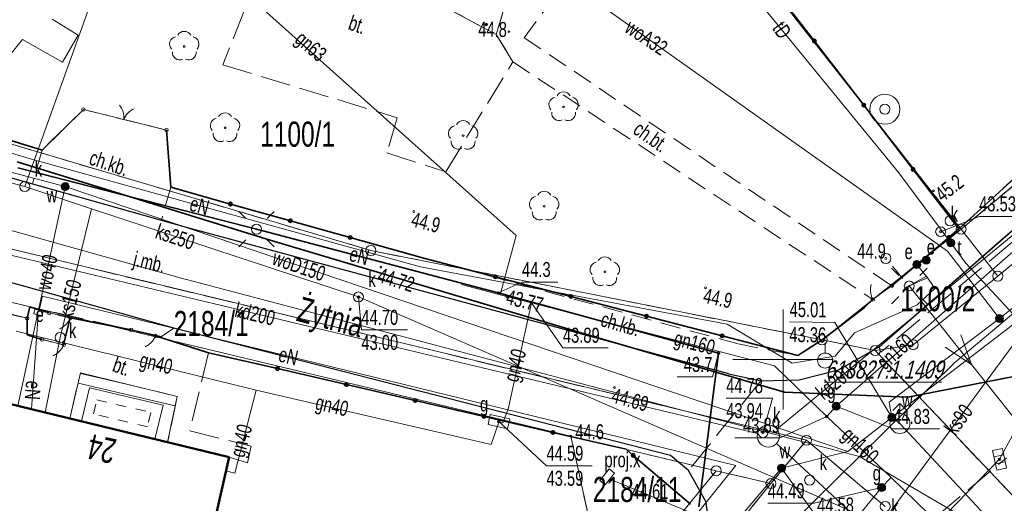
# Model space of a CAD drawing. Header units: millimetres. Extents: x 6552798 to 6553858, y 5859376 to 5860252.
# Tile 34 of 43: x 6553462 to 6553511, y 5860043 to 5860067. Entities that reach past the tile are written whole.
import ezdxf
from ezdxf.enums import TextEntityAlignment as Align

# ---------------------------------------------------------------- set-up
doc = ezdxf.new("R2010")
doc.units = ezdxf.units.MM
for name, pattern in [('1', [0]), ('1_1', [0]), ('1_OTDI', [0]), ('1_OTKC', [1.5, 1, -0.5]), ('1_OTKJ', [2, 1.5, -0.5]), ('1_OTKK', [0]), ('1_OTKU', [2, 1.5, -0.5]), ('2_1', [0]), ('2_EGBJ', [0]), ('2_EGBS', [0]), ('2_EGBU_A', [0]), ('2_EGBW', [0]), ('2_EGBW_W', [1, 0.5, -0.5]), ('3_SUEP_A', [0]), ('3_SUES', [0]), ('3_SUGP', [0]), ('3_SUKP', [0]), ('3_SULO', [0]), ('3_SUPK', [0]), ('3_SUTP_A', [0]), ('3_SUUP_P', [0]), ('3_SUWP', [0]), ('GDE', [0]), ('GUK', [2, 1.5, -0.5])]:
    doc.linetypes.add(name, pattern=pattern)
for name, color, linetype, lineweight in [('BANK_OSNOW_T_0', 7, 'Continuous', 18), ('BANK_OSNOW_T_1', 7, 'Continuous', 18), ('Dzialki', 7, 'GDE', 18), ('EADTD_T_0', 7, 'Continuous', 25), ('EGBB_L_0', 7, '2_EGBU_A', 50), ('EGBE_L_1', 7, '2_EGBW', 18), ('EGBE_L_3', 7, '2_EGBS', 18), ('EGBE_L_6', 7, '2_EGBJ', 18), ('Kontury', 3, 'GUK', 18), ('Numery_dzialek', 7, 'Continuous', 13), ('OTD_L_14', 7, '1_OTDI', 18), ('OTK_E_T_0', 7, 'Continuous', 0), ('OTK_E_T_1', 7, 'Continuous', 0), ('OTK_E_T_3', 7, 'Continuous', 0), ('OTK_E_T_8', 7, 'Continuous', 25), ('OTK_L_0', 7, '1_OTKJ', 18), ('OTK_L_1', 7, '1_OTKK', 25), ('OTK_L_18', 7, '1_1', 18), ('OTK_L_2', 7, '1_OTKC', 18), ('OTK_L_4', 7, '1_OTKU', 18), ('OTO_L_0', 7, 'Continuous', 35), ('OTO_L_1', 7, 'Continuous', 18), ('OTO_L_2', 7, 'Continuous', 18), ('OTR_T_0', 7, 'Continuous', 18), ('OTR_T_1', 7, 'Continuous', 18), ('OTZ_T_0', 3, 'Continuous', 18), ('P_SUL_L_0', 7, '3_SUUP_P', 18), ('P_SUP_E_T_5', 7, 'Continuous', 0), ('P_SUP_T_4', 7, 'Continuous', 18), ('Podzial_sekcyjny_krzyze', 7, '1', 0), ('Punkty', 7, 'Continuous', 18), ('SUE_E_T_1', 1, 'Continuous', 0), ('SUE_E_T_3', 1, 'Continuous', 0), ('SUE_L_1', 1, '3_SUES', 18), ('SUE_T_3', 7, 'Continuous', 18), ('SUE_T_6', 1, 'Continuous', 18), ('SUEP_E_T_0', 1, 'Continuous', 0), ('SUEP_L_0', 1, '3_SUEP_A', 18), ('SUER_T_0', 1, 'Continuous', 18), ('SUG_E_T_1', 52, 'Continuous', 0), ('SUG_E_T_4', 52, 'Continuous', 0), ('SUG_T_0', 52, 'Continuous', 18), ('SUG_T_2', 52, 'Continuous', 18), ('SUGP_E_T_0', 52, 'Continuous', 0), ('SUGP_L_0', 52, '3_SUGP', 18), ('SUGR_T_0', 52, 'Continuous', 18), ('SUK_E_T_4', 34, 'Continuous', 0), ('SUK_T_1', 34, 'Continuous', 18), ('SUK_T_3', 34, 'Continuous', 18), ('SUKP_E_T_0', 34, 'Continuous', 0), ('SUKP_L_0', 34, '3_SUKP', 18), ('SUKR_T_0', 34, 'Continuous', 18), ('SUL_L_1', 7, '3_SULO', 35), ('SUP_E_T_1', 7, 'Continuous', 0), ('SUP_L_1', 7, '3_SUPK', 18), ('SUP_T_2', 7, 'Continuous', 18), ('SUP_T_4', 7, 'Continuous', 18), ('SUT_E_T_2', 30, 'Continuous', 0), ('SUT_T_2', 30, 'Continuous', 18), ('SUTP_E_T_0', 30, 'Continuous', 0), ('SUTP_L_0', 30, '3_SUTP_A', 18), ('SUW_E_T_2', 5, 'Continuous', 0), ('SUW_T_2', 5, 'Continuous', 18), ('SUW_T_3', 5, 'Continuous', 18), ('SUW_T_5', 5, 'Continuous', 18), ('SUWP_E_T_0', 5, 'Continuous', 0), ('SUWP_L_0', 5, '3_SUWP', 18), ('SUWR_T_0', 5, 'Continuous', 18)]:
    doc.layers.add(name, color=color, linetype=linetype, lineweight=lineweight)
doc.styles.get("Standard").update_dxf_attribs({"font": 'arial.ttf'})

# ---------------------------------------------------------------- blocks, each defined once
blk = doc.blocks.new('GRT')
at = {"linetype": 'Continuous'}
blk.add_circle((0, 0), 0.25, dxfattribs=at)
blk = doc.blocks.new('GRO')
at = {"linetype": 'Continuous'}
blk.add_circle((0, 0), 0.045, dxfattribs=at)
blk = doc.blocks.new('OSM')
at = {"linetype": 'Continuous'}
blk.add_line((0, 0.375), (0, 0.875), dxfattribs=at)
blk.add_circle((0, 0), 0.375, dxfattribs=at)
blk = doc.blocks.new('2_OTRN')
at = {"linetype": 'Continuous'}
blk.add_circle((0, 0), 0.045, dxfattribs=at)
blk = doc.blocks.new('2_OTRS')
at = {"linetype": 'Continuous'}
blk.add_circle((0, 0), 0.045, dxfattribs=at)
blk = doc.blocks.new('2_OTZL')
at = {"linetype": 'Continuous'}
blk.add_circle((0, 0), 0.045, dxfattribs=at)
for centre, start, end in [((0, 0.375), 30.1401, 149.8599), ((-0.357, 0.116), 102.1445, 221.86), ((0.357, 0.116), 318.14, 77.8555), ((-0.22, -0.303), 174.1482, 293.8542), ((0.22, -0.303), 246.1458, 5.8518)]:
    blk.add_arc(centre, 0.375, start, end, dxfattribs=at)
blk = doc.blocks.new('3_EGBW14_W')
at = {"linetype": 'Continuous'}
for radius in [0.06, 0.055, 0.05, 0.045, 0.04, 0.035, 0.03, 0.025, 0.02, 0.015, 0.01, 0.005]:
    blk.add_circle((0, 0), radius, dxfattribs=at)
blk = doc.blocks.new('4_SUPW_B')
at = {"linetype": 'Continuous'}
for p, q in [((0.375, 0.175), (-0.375, 0.175)), ((-0.375, 0.175), (-0.375, -0.175)), ((0.375, -0.175), (0.375, 0.175)), ((-0.375, -0.175), (0.375, -0.175))]:
    blk.add_line(p, q, dxfattribs=at)
blk = doc.blocks.new('4_SUEO_W')
at = {"linetype": 'Continuous'}
for p, q in [((-0.53035, 0.53035), (-0.8839, 0.8839)), ((0.53035, 0.53035), (0.8839, 0.8839)), ((-0.53035, -0.53035), (-0.8839, -0.8839)), ((0.53035, -0.53035), (0.8839, -0.8839))]:
    blk.add_line(p, q, dxfattribs=at)
blk.add_circle((0, 0), 0.025, dxfattribs=at)
blk = doc.blocks.new('4_SUPP')
at = {"linetype": 'Continuous'}
blk.add_circle((0, 0), 0.25, dxfattribs=at)
blk = doc.blocks.new('4_SUEU')
at = {"linetype": 'Continuous'}
for radius in [0.2, 0.175, 0.15, 0.125, 0.1, 0.075, 0.05, 0.025, 0.00715]:
    blk.add_circle((0, 0), radius, dxfattribs=at)
blk = doc.blocks.new('4_SUPS')
at = {"linetype": 'Continuous'}
blk.add_circle((0, 0), 0.0625, dxfattribs=at)
blk = doc.blocks.new('4_SUGS')
at = {"linetype": 'Continuous'}
for p, q in [((0.5, 0.25), (-0.5, 0.25)), ((-0.5, 0.25), (-0.5, -0.25)), ((0.5, -0.25), (0.5, 0.25)), ((-0.5, -0.25), (0.5, -0.25))]:
    blk.add_line(p, q, dxfattribs=at)
blk = doc.blocks.new('4_SUGW')
at = {"linetype": 'Continuous'}
for radius in [0.2, 0.175, 0.15, 0.125, 0.1, 0.075, 0.05, 0.025, 0.00715]:
    blk.add_circle((0, 0), radius, dxfattribs=at)
blk = doc.blocks.new('4_SUKK')
at = {"linetype": 'Continuous'}
for p, q in [((-0.5, -0.25), (-0.5, 0.25)), ((-0.5, 0.25), (0.5, 0.25)), ((-0.175, 0.25), (-0.175, -0.25)), ((0.175, 0.25), (0.175, -0.25)), ((0.5, 0.25), (0.5, -0.25)), ((0.5, -0.25), (-0.5, -0.25))]:
    blk.add_line(p, q, dxfattribs=at)
blk = doc.blocks.new('4_SUKS')
at = {"linetype": 'Continuous'}
blk.add_circle((0, 0), 0.25, dxfattribs=at)
blk = doc.blocks.new('4_SUPW')
at = {"linetype": 'Continuous'}
blk.add_circle((0, 0), 0.25, dxfattribs=at)
blk = doc.blocks.new('4_SUTU')
at = {"linetype": 'Continuous'}
for radius in [0.2, 0.175, 0.15, 0.125, 0.1, 0.075, 0.05, 0.025, 0.00715]:
    blk.add_circle((0, 0), radius, dxfattribs=at)
blk = doc.blocks.new('4_SUWH')
at = {"linetype": 'Continuous'}
for p, q in [((0, 1), (-0.35355, 0.64645)), ((0, 1), (0.35355, 0.64645)), ((0, 0.5), (0, 1))]:
    blk.add_line(p, q, dxfattribs=at)
blk.add_circle((0, 0), 0.5, dxfattribs=at)
blk = doc.blocks.new('4_SUWS')
at = {"linetype": 'Continuous'}
for radius in [0.75, 0.25]:
    blk.add_circle((0, 0), radius, dxfattribs=at)
blk = doc.blocks.new('4_SUWW')
at = {"linetype": 'Continuous'}
for radius in [0.2, 0.175, 0.15, 0.125, 0.1, 0.075, 0.05, 0.025, 0.00715]:
    blk.add_circle((0, 0), radius, dxfattribs=at)

msp = doc.modelspace()

# ---------------------------------------------------------------- linework, layer by layer
at = {"layer": 'Dzialki'}
for p, q in [((6553508.88, 5860056.51), (6553490.66, 5860079.7)), ((6553414.72, 5860066.76), (6553501.17, 5860045.97)), ((6553521.22, 5860066.77), (6553508.88, 5860056.51)), ((6553510.71, 5860054.16), (6553523.04, 5860064.38)), ((6553451.49, 5860063.71), (6553479.44, 5860055.44)), ((6553508.88, 5860056.51), (6553501.95, 5860050.98)), ((6553508.88, 5860056.51), (6553510.71, 5860054.16)), ((6553479.44, 5860055.44), (6553501.95, 5860050.98)), ((6553452.71, 5860054.96), (6553489.42, 5860046.18)), ((6553506.49, 5860050.74), (6553510.71, 5860054.16)), ((6553501.95, 5860050.98), (6553504.6, 5860050.45)), ((6553504.6, 5860050.45), (6553506.49, 5860050.74)), ((6553504.6, 5860050.45), (6553511.53, 5860043.13)), ((6553489.42, 5860046.18), (6553496.67, 5860044.45)), ((6553489.42, 5860046.18), (6553491.25, 5860037.82)), ((6553499.4, 5860043.81), (6553501.17, 5860045.97)), ((6553501.17, 5860045.97), (6553505.1, 5860042.67)), ((6553491.25, 5860037.82), (6553496.67, 5860044.45)), ((6553496.67, 5860044.45), (6553499.4, 5860043.81)), ((6553419.32, 5859945.99), (6553499.4, 5860043.81))]:
    msp.add_line(p, q, dxfattribs=at)
at = {"layer": 'EGBB_L_0', "linetype": '2_EGBU_A'}
for p, q in [((6553472.37, 5860045.13), (6553461.35, 5860047.81)), ((6553471.66, 5860041.98), (6553472.37, 5860045.13))]:
    msp.add_line(p, q, dxfattribs=at)
at = {"layer": 'EGBE_L_1', "linetype": '2_EGBS'}
for p, q in [((6553465.41, 5860048.59), (6553465.004, 5860046.921)), ((6553469.08, 5860047.73), (6553465.41, 5860048.59)), ((6553468.667, 5860046.031), (6553469.08, 5860047.73))]:
    msp.add_line(p, q, dxfattribs=at)
at = {"layer": 'EGBE_L_1', "linetype": '2_EGBW_W'}
for p, q in [((6553465.608, 5860047.289), (6553465.779, 5860047.99)), ((6553465.779, 5860047.99), (6553468.475, 5860047.358)), ((6553468.299, 5860046.635), (6553465.608, 5860047.289)), ((6553468.475, 5860047.358), (6553468.299, 5860046.635))]:
    msp.add_line(p, q, dxfattribs=at)
at = {"layer": 'EGBE_L_1', "linetype": '2_EGBW'}
msp.add_line((6553468.667, 5860046.031), (6553465.004, 5860046.921), dxfattribs=at)
at = {"layer": 'EGBE_L_3', "linetype": '2_EGBS'}
for p, q in [((6553464.421, 5860047.063), (6553464.96, 5860049.33)), ((6553464.954, 5860049.307), (6553467.412, 5860048.731)), ((6553464.96, 5860049.33), (6553469.79, 5860048.15)), ((6553464.839, 5860048.82), (6553469.691, 5860047.683)), ((6553465.41, 5860048.59), (6553465.004, 5860046.921)), ((6553469.08, 5860047.73), (6553465.41, 5860048.59)), ((6553469.79, 5860048.15), (6553469.308, 5860045.875)), ((6553468.667, 5860046.031), (6553469.08, 5860047.73)), ((6553464.421, 5860047.063), (6553465.004, 5860046.921)), ((6553469.308, 5860045.875), (6553468.667, 5860046.031))]:
    msp.add_line(p, q, dxfattribs=at)
at = {"layer": 'EGBE_L_6', "linetype": '2_1'}
msp.add_line((6553485.697, 5860066.218), (6553487.049, 5860070.698), dxfattribs=at)
at = {"layer": 'EGBE_L_6', "linetype": '2_EGBJ'}
msp.add_line((6553482.808, 5860067.769), (6553485.697, 5860066.218), dxfattribs=at)
at = {"layer": 'Kontury'}
for p, q in [((6553490.66, 5860079.7), (6553508.88, 5860056.51)), ((6553414.72, 5860066.76), (6553501.17, 5860045.97)), ((6553521.22, 5860066.77), (6553508.88, 5860056.51)), ((6553451.49, 5860063.71), (6553479.44, 5860055.44)), ((6553508.88, 5860056.51), (6553501.95, 5860050.98)), ((6553479.44, 5860055.44), (6553501.95, 5860050.98)), ((6553489.42, 5860046.18), (6553452.71, 5860054.96)), ((6553501.95, 5860050.98), (6553504.6, 5860050.45)), ((6553504.6, 5860050.45), (6553511.53, 5860043.13)), ((6553491.25, 5860037.82), (6553489.42, 5860046.18)), ((6553489.42, 5860046.18), (6553496.67, 5860044.45)), ((6553501.17, 5860045.97), (6553499.4, 5860043.81)), ((6553505.1, 5860042.67), (6553501.17, 5860045.97)), ((6553491.25, 5860037.82), (6553496.67, 5860044.45)), ((6553496.67, 5860044.45), (6553499.4, 5860043.81)), ((6553499.4, 5860043.81), (6553440.34, 5859971.66))]:
    msp.add_line(p, q, dxfattribs=at)
at = {"layer": 'OTD_L_14', "linetype": '1_OTDI'}
for p, q in [((6553463.555, 5860066.987), (6553464.844, 5860066.179)), ((6553462.071, 5860065.967), (6553461.206, 5860064.909)), ((6553464.055, 5860064.829), (6553462.071, 5860065.967)), ((6553464.844, 5860066.179), (6553464.055, 5860064.829))]:
    msp.add_line(p, q, dxfattribs=at)
at = {"layer": 'OTK_L_0', "linetype": '1_OTKJ'}
for p, q in [((6553470.25, 5860056.59), (6553434.65, 5860066.63)), ((6553520.64, 5860063.55), (6553504.88, 5860050.37)), ((6553504.79, 5860050.63), (6553512.852, 5860057.69)), ((6553497.3, 5860049.29), (6553470.25, 5860056.59)), ((6553469.61, 5860051.57), (6553453.04, 5860056.21)), ((6553462.3, 5860052.06), (6553452.54, 5860054.54)), ((6553462.43, 5860052.63), (6553462.3, 5860052.06)), ((6553469, 5860051.15), (6553462.43, 5860052.63)), ((6553469.61, 5860051.57), (6553469, 5860051.15)), ((6553494.39, 5860045.22), (6553469.61, 5860051.57)), ((6553502.76, 5860049.48), (6553504.79, 5860050.63)), ((6553504.88, 5860050.37), (6553504.79, 5860050.63)), ((6553497.3, 5860049.29), (6553498.89, 5860048.93)), ((6553500.81, 5860048.98), (6553502.76, 5860049.48)), ((6553498.89, 5860048.93), (6553495.28, 5860044.46)), ((6553498.89, 5860048.93), (6553500.81, 5860048.98)), ((6553495.28, 5860044.46), (6553494.39, 5860045.22)), ((6553506.16, 5860040.91), (6553511.15, 5860045.1)), ((6553496.17, 5860042.89), (6553495.28, 5860044.46)), ((6553496.3, 5860041.8), (6553496.17, 5860042.89))]:
    msp.add_line(p, q, dxfattribs=at)
at = {"layer": 'OTK_L_1', "linetype": '1_OTKK'}
for p, q in [((6553470.25, 5860056.59), (6553434.65, 5860066.63)), ((6553504.79, 5860050.63), (6553512.852, 5860057.69)), ((6553497.3, 5860049.29), (6553470.25, 5860056.59)), ((6553469.61, 5860051.57), (6553453.04, 5860056.21)), ((6553494.39, 5860045.22), (6553469.61, 5860051.57)), ((6553502.76, 5860049.48), (6553504.79, 5860050.63)), ((6553497.3, 5860049.29), (6553498.89, 5860048.93)), ((6553500.81, 5860048.98), (6553502.76, 5860049.48)), ((6553498.89, 5860048.93), (6553500.81, 5860048.98)), ((6553495.28, 5860044.46), (6553494.39, 5860045.22)), ((6553496.17, 5860042.89), (6553495.28, 5860044.46)), ((6553496.3, 5860041.8), (6553496.17, 5860042.89))]:
    msp.add_line(p, q, dxfattribs=at)
at = {"layer": 'OTK_L_18', "linetype": '1_1'}
for p, q in [((6553556.789, 5860090.532), (6553508.575, 5860049.85)), ((6553416.26, 5860069.094), (6553469.93, 5860054.08)), ((6553469.93, 5860054.08), (6553495.648, 5860047.296)), ((6553508.575, 5860049.85), (6553498.325, 5860039.755)), ((6553495.648, 5860047.296), (6553503.808, 5860045.155)), ((6553503.808, 5860045.155), (6553509.955, 5860041.58))]:
    msp.add_line(p, q, dxfattribs=at)
at = {"layer": 'OTK_L_2', "linetype": '1_OTKC'}
for p, q in [((6553487.095, 5860066.059), (6553491.774, 5860072.425)), ((6553485.697, 5860066.218), (6553487.049, 5860070.698)), ((6553485.697, 5860066.218), (6553486.528, 5860064.857)), ((6553487.095, 5860066.059), (6553505.42, 5860053.68)), ((6553486.528, 5860064.857), (6553504.48, 5860053)), ((6553463.044, 5860060.453), (6553451.721, 5860063.881)), ((6553462.566, 5860058.757), (6553447.26, 5860063.074)), ((6553465.103, 5860062.474), (6553463.044, 5860060.453)), ((6553469.249, 5860061.447), (6553465.103, 5860062.474)), ((6553469.459, 5860058.593), (6553469.249, 5860061.447)), ((6553463.044, 5860060.453), (6553462.566, 5860058.757)), ((6553508.775, 5860056.516), (6553511.632, 5860059.137)), ((6553468.994, 5860056.944), (6553462.566, 5860058.757)), ((6553469.459, 5860058.593), (6553468.994, 5860056.944)), ((6553482.022, 5860055.078), (6553469.459, 5860058.593)), ((6553504.79, 5860050.63), (6553512.852, 5860057.69)), ((6553470.25, 5860056.59), (6553468.994, 5860056.944)), ((6553497.3, 5860049.29), (6553470.25, 5860056.59)), ((6553505.42, 5860053.68), (6553508.775, 5860056.516)), ((6553497.764, 5860050.779), (6553482.022, 5860055.078)), ((6553504.48, 5860053), (6553505.42, 5860053.68)), ((6553504.06, 5860052.601), (6553504.48, 5860053)), ((6553501.947, 5860050.981), (6553504.06, 5860052.601)), ((6553497.764, 5860050.779), (6553500.736, 5860050.197)), ((6553501.947, 5860050.981), (6553500.736, 5860050.197)), ((6553502.76, 5860049.48), (6553504.79, 5860050.63)), ((6553497.3, 5860049.29), (6553498.89, 5860048.93)), ((6553500.81, 5860048.98), (6553502.76, 5860049.48)), ((6553498.89, 5860048.93), (6553500.81, 5860048.98))]:
    msp.add_line(p, q, dxfattribs=at)
at = {"layer": 'OTK_L_4', "linetype": '1_OTKU'}
for p, q in [((6553475.36, 5860072.973), (6553472.054, 5860064.708)), ((6553482.808, 5860067.769), (6553485.697, 5860066.218)), ((6553485.697, 5860066.218), (6553486.528, 5860064.857)), ((6553483.181, 5860059.363), (6553486.528, 5860064.857)), ((6553472.054, 5860064.708), (6553480.759, 5860062.067)), ((6553480.759, 5860062.067), (6553480.244, 5860060.314)), ((6553480.244, 5860060.314), (6553483.181, 5860059.363)), ((6553462.3, 5860052.06), (6553458.521, 5860052.896)), ((6553462.3, 5860052.06), (6553462.3, 5860051.24)), ((6553464.12, 5860050.73), (6553464.45, 5860052.08)), ((6553467.49, 5860051.48), (6553464.45, 5860052.08)), ((6553462.3, 5860051.24), (6553463.04, 5860051)), ((6553468.7, 5860051.18), (6553467.49, 5860051.48)), ((6553468.7, 5860051.18), (6553471.35, 5860050.34)), ((6553463.04, 5860051), (6553464.12, 5860050.73)), ((6553471.35, 5860050.34), (6553470.41, 5860046.44)), ((6553464.421, 5860047.063), (6553464.96, 5860049.33)), ((6553464.96, 5860049.33), (6553469.79, 5860048.15)), ((6553469.79, 5860048.15), (6553469.308, 5860045.875)), ((6553464.421, 5860047.063), (6553461.35, 5860047.81)), ((6553470.41, 5860046.44), (6553473.48, 5860045.68)), ((6553472.37, 5860045.13), (6553469.308, 5860045.875)), ((6553473.48, 5860045.68), (6553473.29, 5860044.84)), ((6553473.29, 5860044.84), (6553472.37, 5860045.13))]:
    msp.add_line(p, q, dxfattribs=at)
at = {"layer": 'OTO_L_0'}
for p, q in [((6553501.566, 5860065.893), (6553499.104, 5860069.096)), ((6553504.027, 5860062.691), (6553501.566, 5860065.893)), ((6553465.103, 5860062.474), (6553463.044, 5860060.453)), ((6553506.489, 5860059.489), (6553504.027, 5860062.691)), ((6553463.044, 5860060.453), (6553459.455, 5860061.539)), ((6553469.459, 5860058.593), (6553469.249, 5860061.447)), ((6553508.775, 5860056.516), (6553506.489, 5860059.489)), ((6553508.775, 5860056.516), (6553511.538, 5860059.051)), ((6553472.443, 5860057.759), (6553469.459, 5860058.593)), ((6553475.427, 5860056.924), (6553472.443, 5860057.759)), ((6553478.41, 5860056.089), (6553475.427, 5860056.924)), ((6553508.284, 5860056.101), (6553508.775, 5860056.516)), ((6553482.022, 5860055.078), (6553478.41, 5860056.089)), ((6553505.42, 5860053.68), (6553508.284, 5860056.101)), ((6553482.022, 5860055.078), (6553485.65, 5860054.132)), ((6553485.65, 5860054.132), (6553489.422, 5860053.148)), ((6553489.422, 5860053.148), (6553493.193, 5860052.165)), ((6553504.06, 5860052.601), (6553504.48, 5860053)), ((6553462.43, 5860052.63), (6553462.3, 5860052.06)), ((6553463.4, 5860052.33), (6553462.43, 5860052.63)), ((6553501.947, 5860050.981), (6553504.06, 5860052.601)), ((6553462.3, 5860052.06), (6553462.3, 5860051.24)), ((6553464.12, 5860050.73), (6553464.45, 5860052.08)), ((6553467.49, 5860051.48), (6553464.45, 5860052.08)), ((6553493.193, 5860052.165), (6553496.965, 5860051.181)), ((6553462.3, 5860051.24), (6553463.04, 5860051)), ((6553468.7, 5860051.18), (6553471.35, 5860050.34)), ((6553496.965, 5860051.181), (6553500.736, 5860050.197)), ((6553501.947, 5860050.981), (6553500.736, 5860050.197)), ((6553474.785, 5860049.545), (6553471.35, 5860050.34)), ((6553478.221, 5860048.75), (6553474.785, 5860049.545)), ((6553481.656, 5860047.955), (6553478.221, 5860048.75)), ((6553485.091, 5860047.16), (6553481.656, 5860047.955)), ((6553488.527, 5860046.365), (6553485.091, 5860047.16)), ((6553492.18, 5860045.52), (6553488.527, 5860046.365)), ((6553492.532, 5860045.219), (6553492.18, 5860045.52)), ((6553495.38, 5860042.78), (6553492.532, 5860045.219))]:
    msp.add_line(p, q, dxfattribs=at)
for centre in [(6553501.566, 5860065.893), (6553504.027, 5860062.691), (6553506.489, 5860059.489), (6553472.443, 5860057.759), (6553475.427, 5860056.924), (6553478.41, 5860056.089), (6553508.284, 5860056.101), (6553485.65, 5860054.132), (6553489.422, 5860053.148), (6553493.193, 5860052.165), (6553496.965, 5860051.181), (6553474.785, 5860049.545), (6553478.221, 5860048.75), (6553481.656, 5860047.955), (6553485.091, 5860047.16), (6553488.527, 5860046.365), (6553492.532, 5860045.219)]:
    msp.add_circle(centre, 0.085, dxfattribs=at)
at = {"layer": 'OTO_L_1'}
for p, q in [((6553465.103, 5860062.474), (6553466.872, 5860062.036)), ((6553466.751, 5860062.066), (6553467.479, 5860061.885)), ((6553467.479, 5860061.885), (6553469.249, 5860061.447)), ((6553462.3, 5860052.06), (6553460.716, 5860052.411))]:
    msp.add_line(p, q, dxfattribs=at)
for centre in [(6553465.103, 5860062.474), (6553469.249, 5860061.447), (6553462.3, 5860052.06)]:
    msp.add_circle(centre, 0.085, dxfattribs=at)
for centre, start, end in [((6553466.12, 5860062.08), 354.022, 38.0964), ((6553468.043, 5860061.603), 114.0587, 158.1331)]:
    msp.add_arc(centre, 1, start, end, dxfattribs=at)
at = {"layer": 'OTO_L_2'}
for p, q in [((6553504.364, 5860053.484), (6553504.368, 5860053.53)), ((6553504.366, 5860053.43), (6553504.364, 5860053.484)), ((6553504.368, 5860053.53), (6553504.369, 5860053.58)), ((6553504.369, 5860053.58), (6553504.377, 5860053.629)), ((6553504.377, 5860053.629), (6553504.385, 5860053.678)), ((6553504.385, 5860053.678), (6553504.397, 5860053.73)), ((6553504.397, 5860053.73), (6553504.403, 5860053.746)), ((6553505.116, 5860053.46), (6553505.42, 5860053.68)), ((6553504.366, 5860053.38), (6553504.366, 5860053.43)), ((6553504.376, 5860053.332), (6553504.366, 5860053.38)), ((6553504.382, 5860053.281), (6553504.376, 5860053.332)), ((6553504.392, 5860053.233), (6553504.382, 5860053.281)), ((6553504.406, 5860053.187), (6553504.392, 5860053.233)), ((6553504.419, 5860053.135), (6553504.406, 5860053.187)), ((6553504.438, 5860053.093), (6553504.419, 5860053.135)), ((6553504.459, 5860053.046), (6553504.438, 5860053.093)), ((6553504.48, 5860053), (6553504.459, 5860053.046)), ((6553504.48, 5860053), (6553504.784, 5860053.22)), ((6553504.717, 5860053.172), (6553505.116, 5860053.46)), ((6553463.765, 5860052.243), (6553463.4, 5860052.33)), ((6553464.149, 5860052.152), (6553463.765, 5860052.243)), ((6553464.45, 5860052.08), (6553464.085, 5860052.167)), ((6553464.429, 5860052.034), (6553464.407, 5860051.987)), ((6553464.45, 5860052.08), (6553464.429, 5860052.034)), ((6553463.952, 5860051.541), (6553463.935, 5860051.535)), ((6553463.999, 5860051.566), (6553463.952, 5860051.541)), ((6553464.041, 5860051.592), (6553463.999, 5860051.566)), ((6553464.083, 5860051.617), (6553464.041, 5860051.592)), ((6553464.121, 5860051.649), (6553464.083, 5860051.617)), ((6553464.159, 5860051.677), (6553464.121, 5860051.649)), ((6553464.198, 5860051.713), (6553464.159, 5860051.677)), ((6553464.237, 5860051.745), (6553464.198, 5860051.713)), ((6553464.267, 5860051.784), (6553464.237, 5860051.745)), ((6553464.301, 5860051.822), (6553464.267, 5860051.784)), ((6553464.331, 5860051.862), (6553464.301, 5860051.822)), ((6553464.356, 5860051.902), (6553464.331, 5860051.862)), ((6553464.387, 5860051.946), (6553464.356, 5860051.902)), ((6553464.407, 5860051.987), (6553464.387, 5860051.946)), ((6553467.854, 5860051.39), (6553467.49, 5860051.48)), ((6553468.432, 5860051.246), (6553467.854, 5860051.39)), ((6553468.7, 5860051.18), (6553468.336, 5860051.27)), ((6553468.636, 5860051.046), (6553468.605, 5860051.003)), ((6553468.657, 5860051.088), (6553468.636, 5860051.046)), ((6553468.678, 5860051.134), (6553468.657, 5860051.088)), ((6553468.7, 5860051.18), (6553468.678, 5860051.134)), ((6553463.404, 5860050.909), (6553463.04, 5860051)), ((6553463.827, 5860050.803), (6553463.404, 5860050.909)), ((6553464.12, 5860050.73), (6553463.756, 5860050.821)), ((6553464.024, 5860050.553), (6553463.999, 5860050.513)), ((6553464.056, 5860050.597), (6553464.024, 5860050.553)), ((6553464.076, 5860050.638), (6553464.056, 5860050.597)), ((6553464.098, 5860050.684), (6553464.076, 5860050.638)), ((6553464.12, 5860050.73), (6553464.098, 5860050.684)), ((6553468.197, 5860050.645), (6553468.18, 5860050.639)), ((6553468.244, 5860050.67), (6553468.197, 5860050.645)), ((6553468.286, 5860050.695), (6553468.244, 5860050.67)), ((6553468.329, 5860050.721), (6553468.286, 5860050.695)), ((6553468.367, 5860050.752), (6553468.329, 5860050.721)), ((6553468.405, 5860050.779), (6553468.367, 5860050.752)), ((6553468.445, 5860050.816), (6553468.405, 5860050.779)), ((6553468.484, 5860050.847), (6553468.445, 5860050.816)), ((6553468.514, 5860050.886), (6553468.484, 5860050.847)), ((6553468.549, 5860050.924), (6553468.514, 5860050.886)), ((6553468.579, 5860050.963), (6553468.549, 5860050.924)), ((6553468.605, 5860051.003), (6553468.579, 5860050.963)), ((6553463.616, 5860050.196), (6553463.599, 5860050.19)), ((6553463.663, 5860050.221), (6553463.616, 5860050.196)), ((6553463.705, 5860050.246), (6553463.663, 5860050.221)), ((6553463.748, 5860050.272), (6553463.705, 5860050.246)), ((6553463.787, 5860050.303), (6553463.748, 5860050.272)), ((6553463.824, 5860050.33), (6553463.787, 5860050.303)), ((6553463.864, 5860050.366), (6553463.824, 5860050.33)), ((6553463.903, 5860050.398), (6553463.864, 5860050.366)), ((6553463.933, 5860050.437), (6553463.903, 5860050.398)), ((6553463.968, 5860050.474), (6553463.933, 5860050.437)), ((6553463.999, 5860050.513), (6553463.968, 5860050.474))]:
    msp.add_line(p, q, dxfattribs=at)
for centre in [(6553505.42, 5860053.68), (6553504.48, 5860053), (6553463.4, 5860052.33), (6553464.45, 5860052.08), (6553467.49, 5860051.48), (6553463.04, 5860051), (6553468.7, 5860051.18), (6553464.12, 5860050.73)]:
    msp.add_circle(centre, 0.085, dxfattribs=at)
at = {"layer": 'P_SUL_L_0', "linetype": '3_SUUP_P'}
for p, q in [((6553491.453, 5860043.999), (6553491.375, 5860044.038)), ((6553502.376, 5860039.488), (6553491.453, 5860043.999))]:
    msp.add_line(p, q, dxfattribs=at)
at = {"layer": 'Podzial_sekcyjny_krzyze'}
for p, q in [((6553500, 5860047.5), (6553500, 5860052.5)), ((6553497.5, 5860050), (6553502.5, 5860050))]:
    msp.add_line(p, q, dxfattribs=at)
at = {"layer": 'SUE_L_1', "linetype": '3_SUES'}
for p, q in [((6553462.628, 5860052.273), (6553462.684, 5860052.517)), ((6553462.684, 5860052.517), (6553463.102, 5860052.421)), ((6553463.047, 5860052.177), (6553462.628, 5860052.273)), ((6553463.102, 5860052.421), (6553463.047, 5860052.177))]:
    msp.add_line(p, q, dxfattribs=at)
at = {"layer": 'SUEP_L_0', "linetype": '3_SUEP_A'}
for p, q in [((6553462.518, 5860060), (6553450.526, 5860063.597)), ((6553481.915, 5860054.62), (6553462.518, 5860060)), ((6553473.74, 5860056.5), (6553461.83, 5860059.57)), ((6553485.8, 5860053.32), (6553473.74, 5860056.5)), ((6553506.67, 5860054.735), (6553507.143, 5860054.959)), ((6553497.207, 5860051.767), (6553481.915, 5860054.62)), ((6553507.201, 5860054.078), (6553506.67, 5860054.735)), ((6553506.3, 5860053.67), (6553507.162, 5860054.158)), ((6553506.3, 5860053.67), (6553507.201, 5860054.078)), ((6553507.162, 5860054.158), (6553507.573, 5860053.543)), ((6553509.406, 5860049.751), (6553506.3, 5860053.67)), ((6553507.573, 5860053.543), (6553506.692, 5860052.725)), ((6553463.063, 5860053.162), (6553462.907, 5860052.466)), ((6553463.063, 5860053.162), (6553497.649, 5860044.72)), ((6553496.78, 5860050.32), (6553485.8, 5860053.32)), ((6553506.692, 5860052.725), (6553503.572, 5860051.328)), ((6553462.516, 5860047.526), (6553462.852, 5860052.222)), ((6553500.461, 5860049.811), (6553497.207, 5860051.767)), ((6553503.572, 5860051.328), (6553502.596, 5860050.161)), ((6553509.406, 5860049.751), (6553508.866, 5860051.237)), ((6553508.082, 5860050.616), (6553509.406, 5860049.751)), ((6553495.8, 5860042.65), (6553496.78, 5860050.32)), ((6553502.596, 5860050.161), (6553500.461, 5860049.811)), ((6553515.617, 5860041.914), (6553509.406, 5860049.751)), ((6553497.649, 5860044.72), (6553480.441, 5860023.396))]:
    msp.add_line(p, q, dxfattribs=at)
at = {"layer": 'SUER_T_0', "linetype": 'Continuous', "lineweight": 0}
for p, q in [((6553485.8, 5860053.32), (6553486.983, 5860053.868)), ((6553486.983, 5860053.868), (6553488.774, 5860053.868)), ((6553496.78, 5860050.32), (6553496.479, 5860049.132)), ((6553494.714, 5860049.132), (6553496.479, 5860049.132))]:
    msp.add_line(p, q, dxfattribs=at)
at = {"layer": 'SUGP_L_0', "linetype": '3_SUGP'}
for p, q in [((6553486.688, 5860056.183), (6553472.364, 5860069.014)), ((6553502.65, 5860047.67), (6553521.419, 5860064.092)), ((6553485.896, 5860053.234), (6553486.688, 5860056.183)), ((6553485.896, 5860053.234), (6553483.963, 5860053.741)), ((6553487.449, 5860052.832), (6553485.896, 5860053.234)), ((6553487.449, 5860052.832), (6553486.29, 5860047.53)), ((6553499.569, 5860049.693), (6553487.449, 5860052.832)), ((6553461.76, 5860051.42), (6553473.73, 5860048.47)), ((6553502.18, 5860047.16), (6553499.569, 5860049.693)), ((6553472.66, 5860044.33), (6553473.73, 5860048.47)), ((6553485.44, 5860045.76), (6553473.73, 5860048.47)), ((6553502.18, 5860047.16), (6553502.65, 5860047.67)), ((6553486.29, 5860047.53), (6553486.023, 5860046.847)), ((6553505.39, 5860044.12), (6553502.18, 5860047.16)), ((6553485.797, 5860046.779), (6553485.44, 5860045.76)), ((6553485.83, 5860046.9), (6553485.797, 5860046.779)), ((6553486.023, 5860046.847), (6553485.83, 5860046.9)), ((6553472.216, 5860044.447), (6553472.66, 5860044.33)), ((6553504.92, 5860043.61), (6553505.39, 5860044.12)), ((6553505.39, 5860044.12), (6553528.513, 5860021.697)), ((6553491.72, 5860027.51), (6553504.92, 5860043.61))]:
    msp.add_line(p, q, dxfattribs=at)
at = {"layer": 'SUGR_T_0', "linetype": 'Continuous', "lineweight": 0}
for p, q in [((6553487.449, 5860052.832), (6553489.022, 5860050.587)), ((6553489.022, 5860050.587), (6553491.275, 5860050.587)), ((6553502.65, 5860047.67), (6553505.495, 5860046.537)), ((6553502.18, 5860047.16), (6553499.845, 5860046.094)), ((6553485.83, 5860046.9), (6553488.205, 5860044.699)), ((6553505.495, 5860046.537), (6553507.802, 5860046.537)), ((6553497.593, 5860046.094), (6553499.845, 5860046.094)), ((6553488.205, 5860044.699), (6553490.485, 5860044.699)), ((6553504.92, 5860043.61), (6553501.547, 5860042.827)), ((6553499.24, 5860042.827), (6553501.547, 5860042.827))]:
    msp.add_line(p, q, dxfattribs=at)
at = {"layer": 'SUKP_L_0', "linetype": '3_SUKP'}
for p, q in [((6553462.18, 5860058.63), (6553468.702, 5860076.816)), ((6553438.01, 5860064.88), (6553462.18, 5860058.63)), ((6553499.696, 5860046.531), (6553515.71, 5860059.7)), ((6553465.505, 5860057.519), (6553462.18, 5860058.63)), ((6553463.95, 5860051.1), (6553465.505, 5860057.519)), ((6553478.824, 5860053.122), (6553465.505, 5860057.519)), ((6553498.733, 5860046.308), (6553453.99, 5860056.99)), ((6553504.899, 5860041.778), (6553516.052, 5860056.975)), ((6553504.899, 5860041.778), (6553478.824, 5860053.122)), ((6553463.196, 5860047.361), (6553463.95, 5860051.1)), ((6553505.929, 5860040.023), (6553499.675, 5860045.805)), ((6553505.929, 5860040.023), (6553510.801, 5860045.021))]:
    msp.add_line(p, q, dxfattribs=at)
at = {"layer": 'SUKR_T_0', "linetype": 'Continuous', "lineweight": 0}
for p, q in [((6553507.863, 5860056.379), (6553509.782, 5860057.144)), ((6553509.782, 5860057.144), (6553512.062, 5860057.144)), ((6553478.824, 5860053.122), (6553478.97, 5860051.478)), ((6553478.97, 5860051.478), (6553481.277, 5860051.478)), ((6553497.165, 5860048.073), (6553499.472, 5860048.073)), ((6553499, 5860046.35), (6553499.472, 5860048.073)), ((6553510.801, 5860045.021), (6553511.79, 5860046.841))]:
    msp.add_line(p, q, dxfattribs=at)
at = {"layer": 'SUL_L_1', "linetype": '3_SULO'}
for p, q in [((6553474.413, 5860055.964), (6553461.806, 5860059.86)), ((6553461.83, 5860059.57), (6553473.74, 5860056.5)), ((6553473.74, 5860056.5), (6553485.8, 5860053.32)), ((6553490.707, 5860051.107), (6553474.413, 5860055.964)), ((6553485.8, 5860053.32), (6553496.78, 5860050.32)), ((6553500.081, 5860048.376), (6553490.707, 5860051.107)), ((6553496.78, 5860050.32), (6553495.8, 5860042.65)), ((6553512.756, 5860049.4), (6553506.218, 5860048.121)), ((6553506.218, 5860048.121), (6553500.081, 5860048.376))]:
    msp.add_line(p, q, dxfattribs=at)
at = {"layer": 'SUP_L_1', "linetype": '3_SUPK'}
msp.add_circle((6553499.27, 5860046.18), 0.552, dxfattribs=at)
at = {"layer": 'SUP_T_2', "linetype": 'Continuous', "lineweight": 0}
for p, q in [((6553505.779, 5860054.28), (6553505.455, 5860054.66)), ((6553505.975, 5860054.05), (6553505.651, 5860054.43))]:
    msp.add_line(p, q, dxfattribs=at)
at = {"layer": 'SUTP_L_0', "linetype": '3_SUTP_A'}
for p, q in [((6553505.775, 5860059.311), (6553495.151, 5860072.304)), ((6553508.365, 5860055.822), (6553505.775, 5860059.311)), ((6553509.123, 5860054.801), (6553508.365, 5860055.822)), ((6553514.376, 5860049.114), (6553509.123, 5860054.801))]:
    msp.add_line(p, q, dxfattribs=at)
at = {"layer": 'SUWP_L_0', "linetype": '3_SUWP'}
for p, q in [((6553508.212, 5860055.413), (6553486.403, 5860070.882)), ((6553505.434, 5860047.102), (6553527.52, 5860064.1)), ((6553464.2, 5860058.63), (6553453.542, 5860061.428)), ((6553464.2, 5860058.63), (6553461.836, 5860047.692)), ((6553503.238, 5860045.404), (6553464.2, 5860058.63)), ((6553510.793, 5860052.048), (6553518.278, 5860058.064)), ((6553510.793, 5860052.048), (6553508.212, 5860055.413)), ((6553505.303, 5860047.875), (6553510.793, 5860052.048)), ((6553505.434, 5860047.102), (6553505.303, 5860047.875)), ((6553505.434, 5860047.102), (6553503.238, 5860045.404)), ((6553505.83, 5860046.81), (6553505.434, 5860047.102)), ((6553528.12, 5860022.903), (6553505.83, 5860046.81)), ((6553499.93, 5860044.58), (6553503.238, 5860045.404)), ((6553481.69, 5860023.23), (6553499.93, 5860044.58))]:
    msp.add_line(p, q, dxfattribs=at)
at = {"layer": 'SUWR_T_0', "linetype": 'Continuous', "lineweight": 0}
for p, q in [((6553500.324, 5860051.877), (6553502.577, 5860051.846)), ((6553505.434, 5860047.102), (6553502.577, 5860051.846)), ((6553499.93, 5860044.58), (6553501.7, 5860042.115))]:
    msp.add_line(p, q, dxfattribs=at)

# ---------------------------------------------------------------- block references
at = {"layer": 'BANK_OSNOW_T_1'}
msp.add_blockref('OSM', (6553502.1, 5860049.95), dxfattribs=at)
at = {"layer": 'EGBE_L_6'}
msp.add_blockref('3_EGBW14_W', (6553485.197, 5860066.718), dxfattribs=at)
at = {"layer": 'OTR_T_0', "rotation": 342.8928589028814}
msp.add_blockref('2_OTRS', (6553479.945, 5860054.607), dxfattribs=at)
at = {"layer": 'OTR_T_0'}
msp.add_blockref('2_OTRS', (6553491.59, 5860048.6), dxfattribs=at)
at = {"layer": 'OTR_T_1'}
for p, rotation in [((6553486.329, 5860066.36), 359.2028516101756), ((6553507.501, 5860058.424), 37.4928654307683), ((6553481.584, 5860057.385), 345.822857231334), ((6553496.133, 5860053.582), 347.7028557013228)]:
    msp.add_blockref('2_OTRN', p, dxfattribs=dict(at, rotation=rotation))
for p in [(6553505.13, 5860055.04), (6553491.59, 5860048.6)]:
    msp.add_blockref('2_OTRN', p, dxfattribs=at)
at = {"layer": 'OTZ_T_0'}
for p in [(6553470.137, 5860065.625), (6553489.057, 5860062.601), (6553472.171, 5860061.556), (6553484.047, 5860061.171), (6553488.088, 5860057.644), (6553491.113, 5860054.372)]:
    msp.add_blockref('2_OTZL', p, dxfattribs=at)
at = {"layer": 'P_SUP_T_4', "rotation": 231.2118244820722}
msp.add_blockref('4_SUPW_B', (6553491.232, 5860044.143), dxfattribs=at)
at = {"layer": 'Punkty'}
for name, p in [('GRT', (6553508.88, 5860056.51)), ('GRT', (6553479.44, 5860055.44)), ('GRT', (6553510.71, 5860054.16)), ('GRT', (6553501.95, 5860050.98)), ('GRT', (6553504.6, 5860050.45)), ('GRT', (6553506.49, 5860050.74)), ('GRO', (6553489.42, 5860046.18)), ('GRT', (6553501.17, 5860045.97)), ('GRT', (6553496.67, 5860044.45)), ('GRT', (6553499.4, 5860043.81)), ('GRT', (6553505.1, 5860042.67))]:
    msp.add_blockref(name, p, dxfattribs=at)
at = {"layer": 'SUE_T_3'}
for name, p in [('4_SUEO_W', (6553473.74, 5860056.5)), ('4_SUPP', (6553473.74, 5860056.5)), ('4_SUEO_W', (6553506.3, 5860053.67)), ('4_SUPP', (6553506.3, 5860053.67))]:
    msp.add_blockref(name, p, dxfattribs=at)
at = {"layer": 'SUE_T_6'}
for p in [(6553507.143, 5860054.959), (6553506.67, 5860054.735)]:
    msp.add_blockref('4_SUEU', p, dxfattribs=at)
at = {"layer": 'SUER_T_0'}
for p in [(6553485.8, 5860053.32), (6553496.78, 5860050.32)]:
    msp.add_blockref('4_SUPS', p, dxfattribs=at)
at = {"layer": 'SUG_T_0', "rotation": 347.3755325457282}
msp.add_blockref('4_SUGS', (6553485.83, 5860046.9), dxfattribs=at)
at = {"layer": 'SUG_T_2'}
for p in [(6553502.65, 5860047.67), (6553504.92, 5860043.61)]:
    msp.add_blockref('4_SUGW', p, dxfattribs=at)
at = {"layer": 'SUGR_T_0', "rotation": 345.9928572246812}
msp.add_blockref('4_SUPS', (6553486.233, 5860053.147), dxfattribs=at)
at = {"layer": 'SUGR_T_0'}
for p in [(6553487.449, 5860052.832), (6553502.65, 5860047.67), (6553502.18, 5860047.16), (6553485.83, 5860046.9), (6553504.92, 5860043.61)]:
    msp.add_blockref('4_SUPS', p, dxfattribs=at)
at = {"layer": 'SUK_T_1', "rotation": 281.6114830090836}
msp.add_blockref('4_SUKK', (6553510.801, 5860045.021), dxfattribs=at)
at = {"layer": 'SUK_T_3'}
for p in [(6553462.18, 5860058.63), (6553507.863, 5860056.379), (6553478.824, 5860053.122), (6553463.95, 5860051.1), (6553501.33, 5860043.98)]:
    msp.add_blockref('4_SUKS', p, dxfattribs=at)
at = {"layer": 'SUKR_T_0', "rotation": 359.2028503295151}
msp.add_blockref('4_SUPS', (6553507.863, 5860056.379), dxfattribs=at)
at = {"layer": 'SUKR_T_0'}
for p in [(6553478.824, 5860053.122), (6553499, 5860046.35), (6553510.801, 5860045.021)]:
    msp.add_blockref('4_SUPS', p, dxfattribs=at)
at = {"layer": 'SUP_T_2'}
for p in [(6553508.33, 5860056.922), (6553505.13, 5860055.04), (6553506.3, 5860053.67)]:
    msp.add_blockref('4_SUPP', p, dxfattribs=at)
at = {"layer": 'SUP_T_4', "rotation": 269.9999974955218}
msp.add_blockref('4_SUPW', (6553499, 5860046.35), dxfattribs=at)
at = {"layer": 'SUT_T_2'}
msp.add_blockref('4_SUTU', (6553508.365, 5860055.822), dxfattribs=at)
at = {"layer": 'SUW_T_2'}
msp.add_blockref('4_SUWH', (6553505.83, 5860046.81), dxfattribs=at)
at = {"layer": 'SUW_T_3'}
msp.add_blockref('4_SUWS', (6553505.078, 5860062.488), dxfattribs=at)
at = {"layer": 'SUW_T_5'}
for p in [(6553464.2, 5860058.63), (6553510.793, 5860052.048), (6553505.434, 5860047.102), (6553499.93, 5860044.58)]:
    msp.add_blockref('4_SUWW', p, dxfattribs=at)
at = {"layer": 'SUWR_T_0', "rotation": 359.2000000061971}
msp.add_blockref('4_SUPS', (6553505.434, 5860047.102), dxfattribs=at)
at = {"layer": 'SUWR_T_0'}
msp.add_blockref('4_SUPS', (6553499.93, 5860044.58), dxfattribs=at)

# ---------------------------------------------------------------- texts
at = {"layer": 'BANK_OSNOW_T_0', "oblique": 15, "width": 0.7}
msp.add_text('%%U618827.1.1409', height=0.9, dxfattribs=at).set_placement((6553502.1, 5860049.95), align=Align.TOP_LEFT)
at = {"layer": 'EADTD_T_0', "width": 0.7}
msp.add_text('24', height=1.25, rotation=167.31, dxfattribs=at).set_placement((6553466.158, 5860046.147), align=Align.CENTER)
at = {"layer": 'Numery_dzialek', "width": 0.7}
for s, p in [('1100/1', (6553473.92, 5860061.87)), ('1100/2', (6553505.85, 5860053.66)), ('2184/1', (6553469.61, 5860052.42)), ('2184/11', (6553490.515, 5860044.142))]:
    msp.add_text(s, height=1.25, dxfattribs=at).set_placement(p, align=Align.TOP_LEFT)
at = {"layer": 'OTK_E_T_0', "lineweight": 9, "width": 0.7}
msp.add_text('j.mb.', height=0.75, rotation=346.6075, dxfattribs=at).set_placement((6553468.381, 5860054.764), align=Align.MIDDLE)
at = {"layer": 'OTK_E_T_1', "lineweight": 9, "width": 0.7}
for s, rotation, p in [('ch.bt.', 324.9, (6553493.42, 5860061.125)), ('ch.kb.', 341.5651, (6553466.389, 5860059.81)), ('ch.kb.', 343.9797, (6553491.899, 5860051.786))]:
    msp.add_text(s, height=0.75, rotation=rotation, dxfattribs=at).set_placement(p, align=Align.MIDDLE)
at = {"layer": 'OTK_E_T_3', "lineweight": 9, "width": 0.7}
for rotation, p in [(341.2528, (6553478.773, 5860066.725)), (340.9288, (6553467.014, 5860049.663))]:
    msp.add_text('bt.', height=0.75, rotation=rotation, dxfattribs=at).set_placement(p, align=Align.MIDDLE)
at = {"layer": 'OTK_E_T_8', "width": 0.7}
msp.add_text('Żytnia', height=1.25, rotation=345.2218, dxfattribs=at).set_placement((6553477.43, 5860052.102), align=Align.MIDDLE)
at = {"layer": 'OTR_T_0', "lineweight": 9, "width": 0.7}
for s, rotation, p in [('44.72', 342.8929, (6553479.945, 5860054.607)), ('44.69', 344.7715, (6553491.59, 5860048.6))]:
    msp.add_text(s, height=0.75, rotation=rotation, dxfattribs=at).set_placement(p, align=Align.TOP_LEFT)
at = {"layer": 'OTR_T_1', "lineweight": 9, "width": 0.7}
for s, rotation, p in [('44.8', 359.2029, (6553484.806, 5860066.861)), ('45.2', 37.4929, (6553507.501, 5860058.424)), ('44.9', 345.8229, (6553481.584, 5860057.385)), ('44.9', 347.7029, (6553496.133, 5860053.582))]:
    msp.add_text(s, height=0.75, rotation=rotation, dxfattribs=at).set_placement(p, align=Align.TOP_LEFT)
msp.add_text('44.9', height=0.75, dxfattribs=at).set_placement((6553505.13, 5860055.04), align=Align.RIGHT)
msp.add_text('44.6', height=0.75, dxfattribs=at).set_placement((6553489.64, 5860046.77), align=Align.TOP_LEFT)
at = {"layer": 'P_SUP_E_T_5', "lineweight": 9, "width": 0.7}
msp.add_text('proj.x', height=0.75, dxfattribs=at).set_placement((6553491.096, 5860044.623))
at = {"layer": 'SUE_E_T_1', "lineweight": 9, "width": 0.7}
msp.add_text('e', height=0.75, dxfattribs=at).set_placement((6553462.924, 5860052.246), align=Align.MIDDLE)
at = {"layer": 'SUE_E_T_3', "lineweight": 9, "width": 0.7}
msp.add_text('e', height=0.75, dxfattribs=at).set_placement((6553506.065, 5860055.759), align=Align.TOP_LEFT)
msp.add_text('e', height=0.75, dxfattribs=at).set_placement((6553507.17, 5860055.235))
at = {"layer": 'SUEP_E_T_0', "lineweight": 9, "width": 0.7}
for rotation, p in [(344.497, (6553470.898, 5860057.676)), (345.2284, (6553478.864, 5860055.175)), (346.283, (6553475.331, 5860050.167)), (265.914, (6553462.583, 5860048.464))]:
    msp.add_text('eN', height=0.75, rotation=rotation, dxfattribs=at).set_placement(p, align=Align.MIDDLE)
at = {"layer": 'SUER_T_0', "lineweight": 9, "width": 0.7}
msp.add_text('44.3', height=0.75, dxfattribs=at).set_placement((6553486.983, 5860054.118))
msp.add_text('43.7', height=0.75, dxfattribs=at).set_placement((6553496.479, 5860050.132), align=Align.TOP_RIGHT)
at = {"layer": 'SUG_E_T_1', "lineweight": 9, "width": 0.7}
msp.add_text('g', height=0.75, dxfattribs=at).set_placement((6553485.298, 5860047.405), align=Align.RIGHT)
at = {"layer": 'SUG_E_T_4', "lineweight": 9, "width": 0.7}
for p in [(6553502.619, 5860048.05), (6553504.885, 5860043.963)]:
    msp.add_text('g', height=0.75, dxfattribs=at).set_placement(p, align=Align.RIGHT)
at = {"layer": 'SUGP_E_T_0', "lineweight": 9, "width": 0.7}
for s, rotation, p in [('gn63', 319.4629, (6553476.387, 5860065.548)), ('gn160', 345.4815, (6553495.566, 5860050.73)), ('gn160', 41.1856, (6553505.672, 5860050.315)), ('gn40', 74.7432, (6553486.731, 5860049.683)), ('gn40', 346.1554, (6553468.711, 5860049.707)), ('gn40', 346.9697, (6553477.484, 5860047.601)), ('gn40', 75.5088, (6553473.072, 5860045.926)), ('gn160', 316.5581, (6553503.786, 5860045.639))]:
    msp.add_text(s, height=0.75, rotation=rotation, dxfattribs=at).set_placement(p, align=Align.MIDDLE)
at = {"layer": 'SUGR_T_0', "lineweight": 9, "width": 0.7}
msp.add_text('43.77', height=0.75, rotation=345.9929, dxfattribs=at).set_placement((6553486.233, 5860053.147), align=Align.MIDDLE_LEFT)
for s, p in [('43.89', (6553489.022, 5860051.587)), ('44.83', (6553505.495, 5860047.537)), ('44.59', (6553488.205, 5860045.699)), ('43.59', (6553488.205, 5860044.449)), ('44.49', (6553499.24, 5860043.827))]:
    msp.add_text(s, height=0.75, dxfattribs=at).set_placement(p, align=Align.TOP_LEFT)
msp.add_text('43.89', height=0.75, dxfattribs=at).set_placement((6553499.845, 5860047.094), align=Align.TOP_RIGHT)
at = {"layer": 'SUK_E_T_4', "lineweight": 9, "width": 0.7}
for p in [(6553462.68, 5860059.13), (6553508.363, 5860056.879), (6553479.324, 5860053.622), (6553464.39, 5860051.072), (6553501.83, 5860044.48), (6553505.399, 5860042.278)]:
    msp.add_text('k', height=0.75, dxfattribs=at).set_placement(p)
at = {"layer": 'SUKP_E_T_0', "lineweight": 9, "width": 0.7}
for s, rotation, p in [('ks250', 341.7309, (6553469.692, 5860056.137)), ('ks150', 76.381, (6553464.414, 5860053.014)), ('kd200', 346.5727, (6553473.672, 5860052.291)), ('kd200', 39.4333, (6553502.56, 5860048.885)), ('ks90', 53.7252, (6553508.743, 5860047.016))]:
    msp.add_text(s, height=0.75, rotation=rotation, dxfattribs=at).set_placement(p, align=Align.MIDDLE)
at = {"layer": 'SUKR_T_0', "lineweight": 9, "width": 0.7}
msp.add_text('43.53', height=0.75, dxfattribs=at).set_placement((6553509.782, 5860057.394))
for s, p in [('44.70', (6553478.97, 5860052.478)), ('43.00', (6553478.97, 5860051.228)), ('44.78', (6553497.165, 5860049.073)), ('43.94', (6553497.165, 5860047.823))]:
    msp.add_text(s, height=0.75, dxfattribs=at).set_placement(p, align=Align.TOP_LEFT)
msp.add_text('44.61', height=0.75, dxfattribs=at).set_placement((6553494.284, 5860043.792), align=Align.TOP_RIGHT)
at = {"layer": 'SUP_E_T_1', "lineweight": 9, "width": 0.7}
msp.add_text('k', height=0.75, dxfattribs=at).set_placement((6553499.5, 5860046.85))
at = {"layer": 'SUT_E_T_2', "lineweight": 9, "width": 0.7}
msp.add_text('t', height=0.75, dxfattribs=at).set_placement((6553508.697, 5860055.967), align=Align.TOP_LEFT)
at = {"layer": 'SUTP_E_T_0', "lineweight": 9, "width": 0.7}
msp.add_text('tD', height=0.75, rotation=304.6199, dxfattribs=at).set_placement((6553499.947, 5860066.438), align=Align.MIDDLE)
at = {"layer": 'SUW_E_T_2', "lineweight": 9, "width": 0.7}
msp.add_text('w', height=0.75, dxfattribs=at).set_placement((6553463.799, 5860058.588), align=Align.TOP_RIGHT)
for p in [(6553505.934, 5860047.602), (6553499.826, 5860045.07)]:
    msp.add_text('w', height=0.75, dxfattribs=at).set_placement(p)
at = {"layer": 'SUWP_E_T_0', "lineweight": 9, "width": 0.7}
for s, rotation, p in [('woA32', 326.2143, (6553493.188, 5860066.07)), ('wo40', 77.8038, (6553463.277, 5860054.358)), ('woD150', 341.2833, (6553475.862, 5860054.679))]:
    msp.add_text(s, height=0.75, rotation=rotation, dxfattribs=at).set_placement(p, align=Align.MIDDLE)
at = {"layer": 'SUWR_T_0', "lineweight": 9, "width": 0.7}
for s, p in [('45.01', (6553500.338, 5860052.877)), ('43.36', (6553500.321, 5860051.627))]:
    msp.add_text(s, height=0.75, rotation=359.2, dxfattribs=at).set_placement(p, align=Align.TOP_LEFT)
msp.add_text('44.58', height=0.75, dxfattribs=at).set_placement((6553501.7, 5860043.115), align=Align.TOP_LEFT)

doc.saveas('drawing.dxf')
